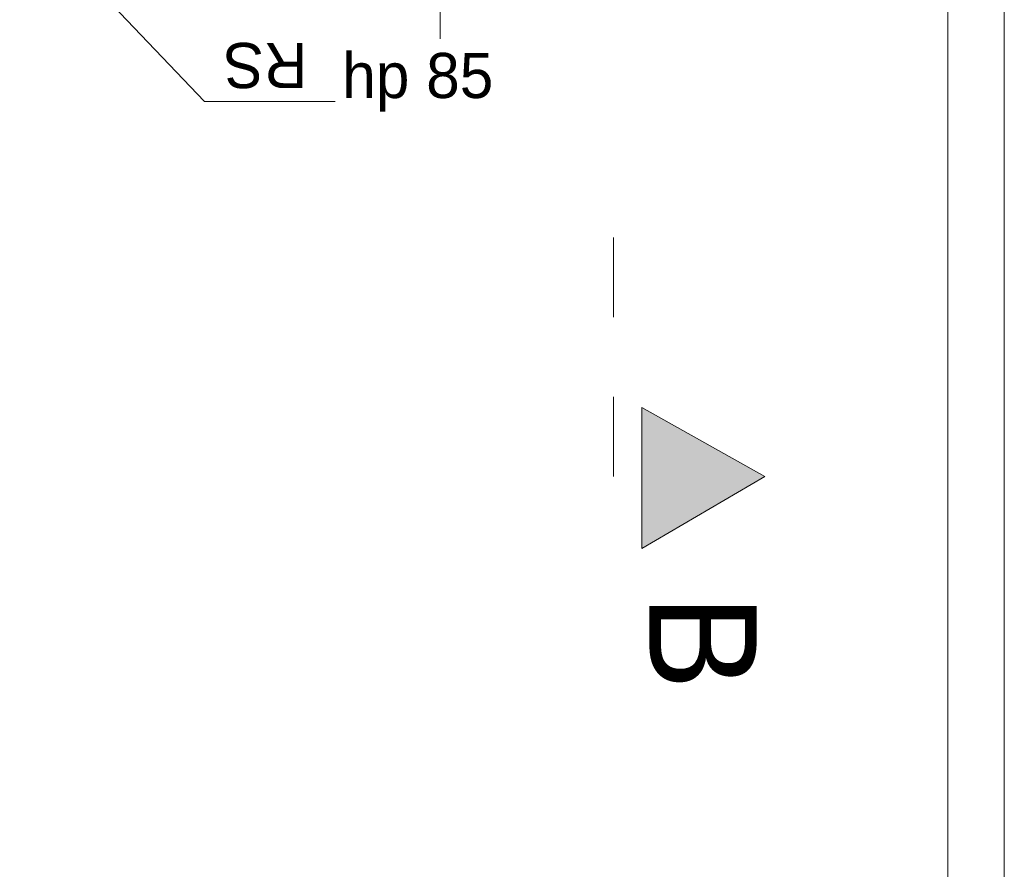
# Model space of a CAD drawing. Extents: x -220425 to -93252, y -20065 to 80294.
# Tile 92 of 103: x -102852 to -99362, y -13707 to -10697. Entities that reach past the tile are written whole.
import ezdxf

# ---------------------------------------------------------------- set-up
doc = ezdxf.new("R2010")
doc.units = 0
doc.header["$MEASUREMENT"] = 0
doc.linetypes.add('Dashed', pattern=[564.444447, 282.222223, -282.222223])
doc.layers.add('Arch okna_Nr_Pióra__4', color=7, linetype='Continuous', lineweight=9, true_color=0x029e21)
for name, color, linetype, lineweight in [('Arch rynny_Nr_Pióra__21', 7, 'Continuous', 9), ('Arch schody_Nr_Pióra__21', 7, 'Continuous', 9), ('INWENT OPISY_Nr_Pióra__21', 7, 'Continuous', 9), ('INWENT OPISY_Nr_Pióra__41', 7, 'Continuous', 15), ('PODKŁAD', 252, 'Continuous', 35)]:
    doc.layers.add(name, color=color, linetype=linetype, lineweight=lineweight)
doc.styles.add('GENERATED_STYLE_6', font='txt')

# ---------------------------------------------------------------- blocks, each defined once
blk = doc.blocks.new('parter')
at = {"layer": 'Arch okna_Nr_Pióra__4', "color": 252, "linetype": 'Continuous'}
blk.add_line((-165222.4, -10215.1), (-165222.4, -10765.1), dxfattribs=at)
at = {"layer": 'Arch rynny_Nr_Pióra__21', "color": 252, "linetype": 'Continuous'}
for p, q in [((-166057.2, -10986.5), (-166712.4, -10300.1)), ((-165594.5, -10986.5), (-166057.2, -10986.5))]:
    blk.add_line(p, q, dxfattribs=at)
at = {"layer": 'Arch schody_Nr_Pióra__21', "color": 252, "linetype": 'Continuous'}
for p, q in [((-163422.4, -10515.1), (-163422.4, -17665.1)), ((-163222.4, -10515.1), (-163222.4, -17865.1))]:
    blk.add_line(p, q, dxfattribs=at)
at = {"layer": 'INWENT OPISY_Nr_Pióra__21', "color": 252, "linetype": 'Continuous'}
blk.add_solid([(-164507.4, -12570.8), (-164507.4, -12070.8), (-164071.1, -12315.1)], dxfattribs=at)
at = {"layer": 'INWENT OPISY_Nr_Pióra__41', "color": 252, "linetype": 'Dashed'}
blk.add_line((-164607.4, -12315.1), (-164607.4, -11215.1), dxfattribs=at)
at = {"layer": 'INWENT OPISY_Nr_Pióra__41', "color": 252, "linetype": 'Continuous'}
for p, q in [((-164507.4, -12070.8), (-164507.4, -12570.8)), ((-164507.4, -12070.8), (-164071.1, -12315.1)), ((-164071.1, -12315.1), (-164507.4, -12570.8))]:
    blk.add_line(p, q, dxfattribs=at)
at = {"layer": 'Arch okna_Nr_Pióra__4', "color": 252, "linetype": 'Continuous', "style": 'GENERATED_STYLE_6'}
blk.add_text('hp 85', height=160, dxfattribs=at).set_placement((-165569, -10974.5))
at = {"layer": 'Arch rynny_Nr_Pióra__21', "color": 252, "linetype": 'Continuous', "style": 'GENERATED_STYLE_6'}
blk.add_text('RS', height=160, rotation=180, dxfattribs=at).set_placement((-165692.5, -10779.2))
at = {"layer": 'INWENT OPISY_Nr_Pióra__21', "color": 252, "linetype": 'Continuous', "style": 'GENERATED_STYLE_6'}
blk.add_text('B', height=380, rotation=270, dxfattribs=at).set_placement((-164480.3, -12732.8))

msp = doc.modelspace()

# ---------------------------------------------------------------- block references
at = {"layer": 'PODKŁAD'}
msp.add_blockref('parter', (63860.6, 0), dxfattribs=at)
msp.add_blockref('parter', (63860.6, 0), dxfattribs=at)

doc.saveas('drawing.dxf')
